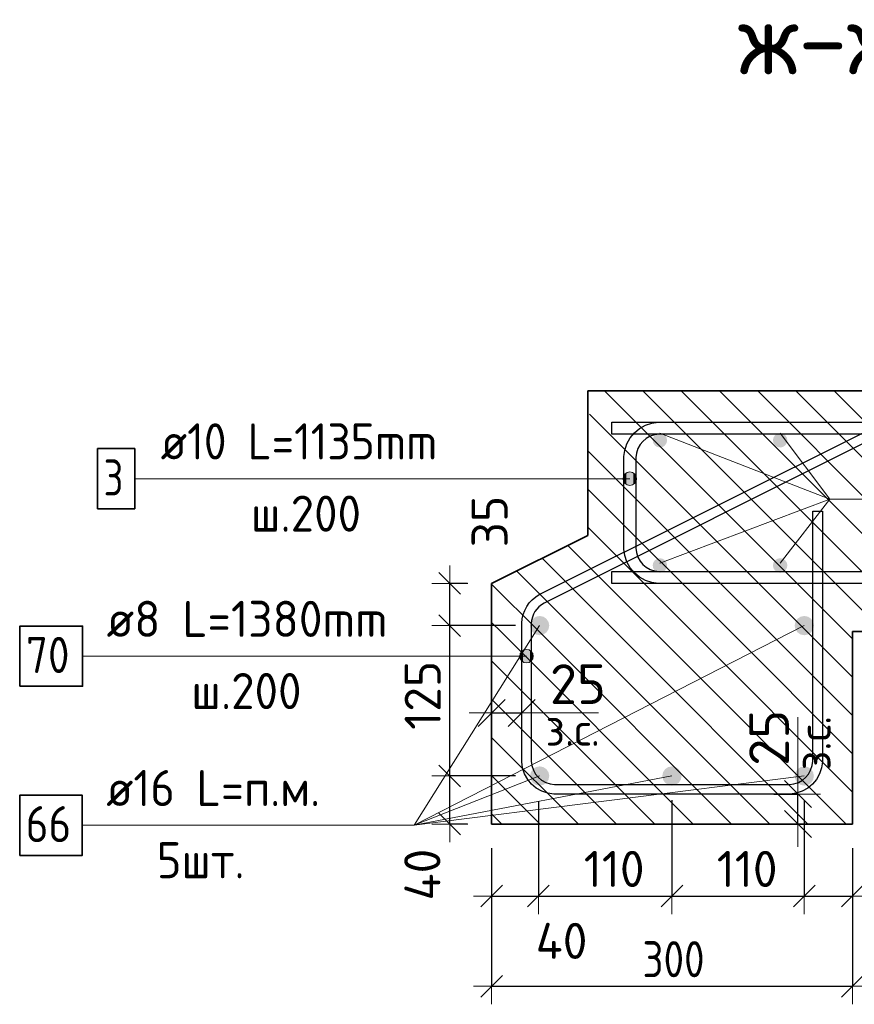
# Model space of a CAD drawing. Header units: metres. Extents: x -38 to 98, y -15 to 21.
# Tile 19 of 124: x 71.609 to 72.303, y 0.74 to 1.558. Entities that reach past the tile are written whole.
import ezdxf

# ---------------------------------------------------------------- set-up
doc = ezdxf.new("R2010")
doc.units = ezdxf.units.M
doc.header["$PDMODE"] = 65
for name, color, linetype, lineweight in [('XR$5$Арм. стержнями верхней зоны', 180, 'Continuous', 35), ('XR$5$Арм. стержнями нижней зоны', 180, 'Continuous', 35), ('XR$5$Арм.стержн. Арматура края', 96, 'Continuous', 35), ('XR$5$Арм.стержн. Доп. арматура', 180, 'Continuous', 35), ('XR$5$Арм.стержн.горизонт. 1', 180, 'Continuous', 35), ('XR$5$Размерная линия (1)', 7, 'Continuous', 13), ('XR$5$Размерная линия_ общее', 7, 'Continuous', 13)]:
    doc.layers.add(name, color=color, linetype=linetype, lineweight=lineweight)
doc.styles.add('ISOCPEUR', font='txt')
doc.dimstyles.new('DIMSTYLE_11', dxfattribs={"dimtxt": 0.033, "dimasz": 0.0375, "dimexe": 0, "dimexo": 0, "dimgap": 0.0165, "dimtad": 2, "dimdec": 0, "dimlfac": 1000, "dimrnd": 1, "dimzin": 12, "dimdsep": 46, "dimtxsty": 'ISOCPEUR', "dimblk1": 'ALL_ML_STRICH', "dimblk2": 'ALL_ML_STRICH', "dimsah": 1, "dimcen": 0, "dimclrd": 7, "dimclre": 256, "dimclrt": 7, "dimadec": 0, "dimazin": 0, "dimtfac": 1, "dimtdec": 0, "dimtix": 1, "dimtmove": 2, "dimatfit": 3, "dimfxl": 0, "dimtvp": 1.2, "dimtzin": 0, "dimlwd": 0, "dimlwe": -3, "dimarcsym": 0})
doc.dimstyles.new('DIMSTYLE_23', dxfattribs={"dimtxt": 0.03, "dimasz": 0.03, "dimexe": 0, "dimexo": 0, "dimgap": 0.015, "dimtad": 2, "dimdec": 0, "dimlfac": 1000, "dimrnd": 5, "dimzin": 12, "dimdsep": 46, "dimtxsty": 'ISOCPEUR', "dimblk1": 'ALL_ML_STRICH', "dimblk2": 'ALL_ML_STRICH', "dimsah": 1, "dimcen": 0, "dimclrd": 7, "dimclre": 256, "dimclrt": 7, "dimadec": 0, "dimazin": 0, "dimtfac": 1, "dimtdec": 0, "dimtix": 1, "dimtmove": 2, "dimatfit": 3, "dimfxl": 0, "dimtvp": 1.2, "dimtzin": 0, "dimlwd": 0, "dimlwe": -3, "dimarcsym": 0})
doc.dimstyles.new('DIMSTYLE_24', dxfattribs={"dimtxt": 0.03, "dimasz": 0.03, "dimexe": 0, "dimexo": 0, "dimgap": 0.015, "dimtad": 2, "dimdec": 0, "dimlfac": 1000, "dimrnd": 5, "dimzin": 12, "dimdsep": 46, "dimtxsty": 'ISOCPEUR', "dimblk1": 'ALL_ML_STRICH', "dimblk2": 'ALL_ML_STRICH', "dimsah": 1, "dimcen": 0, "dimclrd": 7, "dimclre": 256, "dimclrt": 7, "dimadec": 0, "dimazin": 0, "dimtfac": 1, "dimtdec": 0, "dimtix": 1, "dimtmove": 2, "dimatfit": 3, "dimfxl": 0, "dimtzin": 0, "dimlwd": 0, "dimlwe": -3, "dimarcsym": 0})
doc.dimstyles.new('DIMSTYLE_32', dxfattribs={"dimtxt": 0.03, "dimasz": 0.03, "dimexe": 0, "dimexo": 0, "dimgap": 0.015, "dimtad": 0, "dimdec": 0, "dimlfac": 1000, "dimrnd": 5, "dimzin": 12, "dimdsep": 46, "dimtxsty": 'ISOCPEUR', "dimblk1": 'ALL_ML_STRICH', "dimblk2": 'ALL_ML_STRICH', "dimsah": 1, "dimcen": 0, "dimclrd": 7, "dimclre": 256, "dimclrt": 7, "dimadec": 0, "dimazin": 0, "dimtfac": 1, "dimtdec": 0, "dimtix": 1, "dimtmove": 2, "dimatfit": 3, "dimfxl": 0, "dimtvp": 1.2, "dimtzin": 0, "dimlwd": 0, "dimlwe": -3, "dimarcsym": 0})
pattern_1 = [(135, (0, 0), (-0.031819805, -0.031819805), [0.4, -0.05, 0, -0.05]), (135, (-0.01591, -0.01591), (-0.031819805, -0.031819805), [0.8, -0.1, 0.1, -0.1])]

# ---------------------------------------------------------------- blocks, each defined once
blk = doc.blocks.new('ALL_ML_STRICH')
at = {"color": 0, "linetype": 'ByBlock', "lineweight": -2}
for p, q in [((0, -0.5), (0, 0.5)), ((-0.3, -0.3), (0.3, 0.3)), ((-1, 0), (0.5, 0))]:
    blk.add_line(p, q, dxfattribs=at)
blk = doc.blocks.new('*D452')
at = {"layer": 'DEFPOINTS', "color": 7, "linetype": 'Continuous', "lineweight": 13, "transparency": 33554687}
for p in [(72.21575, 0.91471), (72.22075, 0.88971), (72.25573, 0.88971)]:
    blk.add_point(p, dxfattribs=at)
at = {"layer": 'XR$5$Размерная линия_ общее', "color": 253, "linetype": 'Continuous', "lineweight": -2, "true_color": 0xa0a0a0, "transparency": 33554687}
for p, q in [((72.23575, 0.91471), (72.25573, 0.91471)), ((72.24075, 0.88971), (72.25573, 0.88971))]:
    blk.add_line(p, q, dxfattribs=at)
at = {"layer": 'XR$5$Размерная линия_ общее', "color": 7, "linetype": 'Continuous', "lineweight": -2, "transparency": 33554687}
blk.add_line((72.25573, 0.88971), (72.25573, 0.91471), dxfattribs=at)
at = {"layer": 'XR$5$Размерная линия_ общее', "color": 7, "linetype": 'Continuous', "lineweight": 13, "transparency": 33554687, "xscale": 0.0375, "yscale": 0.0375, "zscale": 0.0375}
for p, rotation in [((72.25573, 0.91471), 90), ((72.25573, 0.88971), 270)]:
    blk.add_blockref('ALL_ML_STRICH', p, dxfattribs=dict(at, rotation=rotation))
at = {"layer": 'XR$5$Размерная линия_ общее', "color": 7, "linetype": 'Continuous', "lineweight": 13, "transparency": 33554687, "insert": (72.23173, 0.96144), "char_height": 0.033, "width": 0.066, "attachment_point": 5, "rotation": 90, "style": 'ISOCPEUR'}
blk.add_mtext('\\A1;{25}', dxfattribs=at)
at = {"layer": 'XR$5$Размерная линия_ общее', "color": 7, "linetype": 'Continuous', "lineweight": 13, "transparency": 33554687, "insert": (72.25594, 0.93449), "char_height": 0.027, "width": 0.00135, "attachment_point": 1, "rotation": 90, "line_spacing_factor": 0.60241, "style": 'ISOCPEUR'}
blk.add_mtext('з.с.', dxfattribs=at)
blk = doc.blocks.new('*D621')
at = {"layer": 'DEFPOINTS', "color": 7, "linetype": 'Continuous', "lineweight": 13, "transparency": 33554687}
for p in [(72.00104, 0.98208), (72.00104, 0.9471), (72.02604, 0.9421)]:
    blk.add_point(p, dxfattribs=at)
at = {"layer": 'XR$5$Размерная линия_ общее', "color": 253, "linetype": 'Continuous', "lineweight": -2, "true_color": 0xa0a0a0, "transparency": 33554687}
for p, q in [((72.00104, 0.9671), (72.00104, 0.98208)), ((72.02604, 0.9621), (72.02604, 0.98208))]:
    blk.add_line(p, q, dxfattribs=at)
at = {"layer": 'XR$5$Размерная линия_ общее', "color": 7, "linetype": 'Continuous', "lineweight": -2, "transparency": 33554687}
blk.add_line((72.00104, 0.98208), (72.02604, 0.98208), dxfattribs=at)
at = {"layer": 'XR$5$Размерная линия_ общее', "color": 7, "linetype": 'Continuous', "lineweight": 13, "transparency": 33554687, "xscale": 0.0375, "yscale": 0.0375, "zscale": 0.0375, "rotation": 180}
blk.add_blockref('ALL_ML_STRICH', (72.00104, 0.98208), dxfattribs=at)
at = {"layer": 'XR$5$Размерная линия_ общее', "color": 7, "linetype": 'Continuous', "lineweight": 13, "transparency": 33554687, "xscale": 0.0375, "yscale": 0.0375, "zscale": 0.0375}
blk.add_blockref('ALL_ML_STRICH', (72.02604, 0.98208), dxfattribs=at)
at = {"layer": 'XR$5$Размерная линия_ общее', "color": 7, "linetype": 'Continuous', "lineweight": 13, "transparency": 33554687, "insert": (72.07277, 1.00608), "char_height": 0.033, "width": 0.066, "attachment_point": 5, "style": 'ISOCPEUR'}
blk.add_mtext('\\A1;{25}', dxfattribs=at)
at = {"layer": 'XR$5$Размерная линия_ общее', "color": 7, "linetype": 'Continuous', "lineweight": 13, "transparency": 33554687, "insert": (72.04582, 0.98187), "char_height": 0.027, "width": 0.00135, "attachment_point": 1, "line_spacing_factor": 0.60241, "style": 'ISOCPEUR'}
blk.add_mtext('з.с.', dxfattribs=at)
blk = doc.blocks.new('*D622')
at = {"layer": 'DEFPOINTS', "color": 7, "linetype": 'Continuous', "lineweight": 13, "transparency": 33554687}
for p in [(72.00104, 0.88971), (72.30104, 0.88971), (72.00104, 0.75495)]:
    blk.add_point(p, dxfattribs=at)
at = {"layer": 'XR$5$Размерная линия (1)', "color": 9, "linetype": 'Continuous', "lineweight": -2, "true_color": 0xc7c7c7, "transparency": 33554687}
for p, q in [((72.00104, 0.86971), (72.00104, 0.75495)), ((72.30104, 0.86971), (72.30104, 0.75495))]:
    blk.add_line(p, q, dxfattribs=at)
at = {"layer": 'XR$5$Размерная линия (1)', "color": 7, "linetype": 'Continuous', "lineweight": -2, "transparency": 33554687}
blk.add_line((72.00104, 0.75495), (72.30104, 0.75495), dxfattribs=at)
at = {"layer": 'XR$5$Размерная линия (1)', "color": 7, "linetype": 'Continuous', "lineweight": 13, "transparency": 33554687, "xscale": 0.03, "yscale": 0.03, "zscale": 0.03, "rotation": 180}
blk.add_blockref('ALL_ML_STRICH', (72.00104, 0.75495), dxfattribs=at)
at = {"layer": 'XR$5$Размерная линия (1)', "color": 7, "linetype": 'Continuous', "lineweight": 13, "transparency": 33554687, "xscale": 0.03, "yscale": 0.03, "zscale": 0.03}
blk.add_blockref('ALL_ML_STRICH', (72.30104, 0.75495), dxfattribs=at)
at = {"layer": 'XR$5$Размерная линия (1)', "color": 7, "linetype": 'Continuous', "lineweight": 13, "transparency": 33554687, "insert": (72.15229, 0.77745), "char_height": 0.03, "width": 0.075, "attachment_point": 5, "style": 'ISOCPEUR'}
blk.add_mtext('\\W0.83;\\A1;{300}', dxfattribs=at)
blk = doc.blocks.new('*D623')
at = {"layer": 'DEFPOINTS', "color": 7, "linetype": 'Continuous', "lineweight": 13, "transparency": 33554687}
for p in [(72.03991, 0.92858), (72.00104, 0.88971), (72.00104, 0.82995)]:
    blk.add_point(p, dxfattribs=at)
at = {"layer": 'XR$5$Размерная линия (1)', "color": 9, "linetype": 'Continuous', "lineweight": -2, "true_color": 0xc7c7c7, "transparency": 33554687}
for p, q in [((72.03991, 0.90858), (72.03991, 0.82995)), ((72.00104, 0.86971), (72.00104, 0.82995))]:
    blk.add_line(p, q, dxfattribs=at)
at = {"layer": 'XR$5$Размерная линия (1)', "color": 7, "linetype": 'Continuous', "lineweight": -2, "transparency": 33554687}
blk.add_line((72.00104, 0.82995), (72.03991, 0.82995), dxfattribs=at)
at = {"layer": 'XR$5$Размерная линия (1)', "color": 7, "linetype": 'Continuous', "lineweight": 13, "transparency": 33554687, "xscale": 0.03, "yscale": 0.03, "zscale": 0.03, "rotation": 180}
blk.add_blockref('ALL_ML_STRICH', (72.00104, 0.82995), dxfattribs=at)
at = {"layer": 'XR$5$Размерная линия (1)', "color": 7, "linetype": 'Continuous', "lineweight": 13, "transparency": 33554687, "xscale": 0.03, "yscale": 0.03, "zscale": 0.03}
blk.add_blockref('ALL_ML_STRICH', (72.03991, 0.82995), dxfattribs=at)
at = {"layer": 'XR$5$Размерная линия (1)', "color": 7, "linetype": 'Continuous', "lineweight": 13, "transparency": 33554687, "insert": (72.05916, 0.79267), "char_height": 0.03, "width": 0.06, "attachment_point": 5, "style": 'ISOCPEUR'}
blk.add_mtext('\\A1;{40}', dxfattribs=at)
blk = doc.blocks.new('*D624')
at = {"layer": 'DEFPOINTS', "color": 7, "linetype": 'Continuous', "lineweight": 13, "transparency": 33554687}
for p in [(72.03991, 0.92858), (72.15097, 0.92971), (72.03991, 0.82995)]:
    blk.add_point(p, dxfattribs=at)
at = {"layer": 'XR$5$Размерная линия (1)', "color": 9, "linetype": 'Continuous', "lineweight": -2, "true_color": 0xc7c7c7, "transparency": 33554687}
for p, q in [((72.03991, 0.90858), (72.03991, 0.82995)), ((72.15097, 0.90971), (72.15097, 0.82995))]:
    blk.add_line(p, q, dxfattribs=at)
at = {"layer": 'XR$5$Размерная линия (1)', "color": 7, "linetype": 'Continuous', "lineweight": -2, "transparency": 33554687}
blk.add_line((72.03991, 0.82995), (72.15097, 0.82995), dxfattribs=at)
at = {"layer": 'XR$5$Размерная линия (1)', "color": 7, "linetype": 'Continuous', "lineweight": 13, "transparency": 33554687, "xscale": 0.03, "yscale": 0.03, "zscale": 0.03, "rotation": 180}
blk.add_blockref('ALL_ML_STRICH', (72.03991, 0.82995), dxfattribs=at)
at = {"layer": 'XR$5$Размерная линия (1)', "color": 7, "linetype": 'Continuous', "lineweight": 13, "transparency": 33554687, "xscale": 0.03, "yscale": 0.03, "zscale": 0.03}
blk.add_blockref('ALL_ML_STRICH', (72.15097, 0.82995), dxfattribs=at)
at = {"layer": 'XR$5$Размерная линия (1)', "color": 7, "linetype": 'Continuous', "lineweight": 13, "transparency": 33554687, "insert": (72.10294, 0.85245), "char_height": 0.03, "width": 0.09, "attachment_point": 5, "style": 'ISOCPEUR'}
blk.add_mtext('\\A1;{110}', dxfattribs=at)
blk = doc.blocks.new('*D625')
at = {"layer": 'DEFPOINTS', "color": 7, "linetype": 'Continuous', "lineweight": 13, "transparency": 33554687}
for p in [(72.15097, 0.92971), (72.26104, 0.92971), (72.15097, 0.82995)]:
    blk.add_point(p, dxfattribs=at)
at = {"layer": 'XR$5$Размерная линия (1)', "color": 9, "linetype": 'Continuous', "lineweight": -2, "true_color": 0xc7c7c7, "transparency": 33554687}
for p, q in [((72.15097, 0.90971), (72.15097, 0.82995)), ((72.26104, 0.90971), (72.26104, 0.82995))]:
    blk.add_line(p, q, dxfattribs=at)
at = {"layer": 'XR$5$Размерная линия (1)', "color": 7, "linetype": 'Continuous', "lineweight": -2, "transparency": 33554687}
blk.add_line((72.15097, 0.82995), (72.26104, 0.82995), dxfattribs=at)
at = {"layer": 'XR$5$Размерная линия (1)', "color": 7, "linetype": 'Continuous', "lineweight": 13, "transparency": 33554687, "xscale": 0.03, "yscale": 0.03, "zscale": 0.03, "rotation": 180}
blk.add_blockref('ALL_ML_STRICH', (72.15097, 0.82995), dxfattribs=at)
at = {"layer": 'XR$5$Размерная линия (1)', "color": 7, "linetype": 'Continuous', "lineweight": 13, "transparency": 33554687, "xscale": 0.03, "yscale": 0.03, "zscale": 0.03}
blk.add_blockref('ALL_ML_STRICH', (72.26104, 0.82995), dxfattribs=at)
at = {"layer": 'XR$5$Размерная линия (1)', "color": 7, "linetype": 'Continuous', "lineweight": 13, "transparency": 33554687, "insert": (72.21351, 0.85245), "char_height": 0.03, "width": 0.09, "attachment_point": 5, "style": 'ISOCPEUR'}
blk.add_mtext('\\A1;{110}', dxfattribs=at)
blk = doc.blocks.new('*D626')
at = {"layer": 'DEFPOINTS', "color": 7, "linetype": 'Continuous', "lineweight": 13, "transparency": 33554687}
for p in [(72.26104, 0.92971), (72.30104, 0.88971), (72.26104, 0.82995)]:
    blk.add_point(p, dxfattribs=at)
at = {"layer": 'XR$5$Размерная линия (1)', "color": 9, "linetype": 'Continuous', "lineweight": -2, "true_color": 0xc7c7c7, "transparency": 33554687}
for p, q in [((72.26104, 0.90971), (72.26104, 0.82995)), ((72.30104, 0.86971), (72.30104, 0.82995))]:
    blk.add_line(p, q, dxfattribs=at)
at = {"layer": 'XR$5$Размерная линия (1)', "color": 7, "linetype": 'Continuous', "lineweight": -2, "transparency": 33554687}
blk.add_line((72.26104, 0.82995), (72.30104, 0.82995), dxfattribs=at)
at = {"layer": 'XR$5$Размерная линия (1)', "color": 7, "linetype": 'Continuous', "lineweight": 13, "transparency": 33554687, "xscale": 0.03, "yscale": 0.03, "zscale": 0.03, "rotation": 180}
blk.add_blockref('ALL_ML_STRICH', (72.26104, 0.82995), dxfattribs=at)
at = {"layer": 'XR$5$Размерная линия (1)', "color": 7, "linetype": 'Continuous', "lineweight": 13, "transparency": 33554687, "xscale": 0.03, "yscale": 0.03, "zscale": 0.03}
blk.add_blockref('ALL_ML_STRICH', (72.30104, 0.82995), dxfattribs=at)
at = {"layer": 'XR$5$Размерная линия (1)', "color": 7, "linetype": 'Continuous', "lineweight": 13, "transparency": 33554687, "insert": (72.34413, 0.85224), "char_height": 0.03, "width": 0.06, "attachment_point": 5, "style": 'ISOCPEUR'}
blk.add_mtext('\\A1;{40}', dxfattribs=at)
blk = doc.blocks.new('*D631')
at = {"layer": 'DEFPOINTS', "color": 7, "linetype": 'Continuous', "lineweight": 13, "transparency": 33554687}
for p in [(72.04097, 0.92971), (71.96621, 0.88971), (72.00104, 0.88971)]:
    blk.add_point(p, dxfattribs=at)
at = {"layer": 'XR$5$Размерная линия (1)', "color": 9, "linetype": 'Continuous', "lineweight": -2, "true_color": 0xc7c7c7, "transparency": 33554687}
for p, q in [((72.02097, 0.92971), (71.96621, 0.92971)), ((71.98104, 0.88971), (71.96621, 0.88971))]:
    blk.add_line(p, q, dxfattribs=at)
at = {"layer": 'XR$5$Размерная линия (1)', "color": 7, "linetype": 'Continuous', "lineweight": -2, "transparency": 33554687}
blk.add_line((71.96621, 0.88971), (71.96621, 0.92971), dxfattribs=at)
at = {"layer": 'XR$5$Размерная линия (1)', "color": 7, "linetype": 'Continuous', "lineweight": 13, "transparency": 33554687, "xscale": 0.03, "yscale": 0.03, "zscale": 0.03}
for p, rotation in [((71.96621, 0.92971), 90), ((71.96621, 0.88971), 270)]:
    blk.add_blockref('ALL_ML_STRICH', p, dxfattribs=dict(at, rotation=rotation))
at = {"layer": 'XR$5$Размерная линия (1)', "color": 7, "linetype": 'Continuous', "lineweight": 13, "transparency": 33554687, "insert": (71.94342, 0.84773), "char_height": 0.03, "width": 0.06, "attachment_point": 5, "rotation": 90, "style": 'ISOCPEUR'}
blk.add_mtext('\\A1;{40}', dxfattribs=at)
blk = doc.blocks.new('*D632')
at = {"layer": 'DEFPOINTS', "color": 7, "linetype": 'Continuous', "lineweight": 13, "transparency": 33554687}
for p in [(72.04097, 1.05471), (71.96621, 0.92971), (72.04097, 0.92971)]:
    blk.add_point(p, dxfattribs=at)
at = {"layer": 'XR$5$Размерная линия (1)', "color": 9, "linetype": 'Continuous', "lineweight": -2, "true_color": 0xc7c7c7, "transparency": 33554687}
for p, q in [((72.02097, 1.05471), (71.96621, 1.05471)), ((72.02097, 0.92971), (71.96621, 0.92971))]:
    blk.add_line(p, q, dxfattribs=at)
at = {"layer": 'XR$5$Размерная линия (1)', "color": 7, "linetype": 'Continuous', "lineweight": -2, "transparency": 33554687}
blk.add_line((71.96621, 0.92971), (71.96621, 1.05471), dxfattribs=at)
at = {"layer": 'XR$5$Размерная линия (1)', "color": 7, "linetype": 'Continuous', "lineweight": 13, "transparency": 33554687, "xscale": 0.03, "yscale": 0.03, "zscale": 0.03}
for p, rotation in [((71.96621, 1.05471), 90), ((71.96621, 0.92971), 270)]:
    blk.add_blockref('ALL_ML_STRICH', p, dxfattribs=dict(at, rotation=rotation))
at = {"layer": 'XR$5$Размерная линия (1)', "color": 7, "linetype": 'Continuous', "lineweight": 13, "transparency": 33554687, "insert": (71.94371, 0.99671), "char_height": 0.03, "width": 0.09, "attachment_point": 5, "rotation": 90, "style": 'ISOCPEUR'}
blk.add_mtext('\\A1;{125}', dxfattribs=at)
blk = doc.blocks.new('*D633')
at = {"layer": 'DEFPOINTS', "color": 7, "linetype": 'Continuous', "lineweight": 13, "transparency": 33554687}
for p in [(72.00104, 1.08971), (71.96621, 1.05471), (72.04097, 1.05471)]:
    blk.add_point(p, dxfattribs=at)
at = {"layer": 'XR$5$Размерная линия (1)', "color": 9, "linetype": 'Continuous', "lineweight": -2, "true_color": 0xc7c7c7, "transparency": 33554687}
for p, q in [((71.98104, 1.08971), (71.96621, 1.08971)), ((72.02097, 1.05471), (71.96621, 1.05471))]:
    blk.add_line(p, q, dxfattribs=at)
at = {"layer": 'XR$5$Размерная линия (1)', "color": 7, "linetype": 'Continuous', "lineweight": -2, "transparency": 33554687}
blk.add_line((71.96621, 1.05471), (71.96621, 1.08971), dxfattribs=at)
at = {"layer": 'XR$5$Размерная линия (1)', "color": 7, "linetype": 'Continuous', "lineweight": 13, "transparency": 33554687, "xscale": 0.03, "yscale": 0.03, "zscale": 0.03}
for p, rotation in [((71.96621, 1.08971), 90), ((71.96621, 1.05471), 270)]:
    blk.add_blockref('ALL_ML_STRICH', p, dxfattribs=dict(at, rotation=rotation))
at = {"layer": 'XR$5$Размерная линия (1)', "color": 7, "linetype": 'Continuous', "lineweight": 13, "transparency": 33554687, "insert": (71.99937, 1.14115), "char_height": 0.03, "width": 0.06, "attachment_point": 5, "rotation": 90, "style": 'ISOCPEUR'}
blk.add_mtext('\\A1;{35}', dxfattribs=at)

msp = doc.modelspace()

# ---------------------------------------------------------------- hatches: boundary and pattern name
at = {"linetype": 'Continuous', "lineweight": 13, "transparency": 33554687}
h = msp.add_hatch(dxfattribs=at)
h.set_pattern_fill('__________540', scale=0.015, style=0, pattern_type=2)
h.set_pattern_definition(pattern_1)
h.paths.add_polyline_path([(72.08104, 1.24971), (72.08104, 1.12971), (72.00104, 1.08971), (72.00104, 1.04971), (72.61695, 1.04971), (72.61695, 1.24971)], flags=0)
h = msp.add_hatch(dxfattribs=at)
h.set_pattern_fill('__________540', scale=0.015, style=0, pattern_type=2)
h.set_pattern_definition(pattern_1)
h.paths.add_polyline_path([(72.30104, 1.04971), (72.00104, 1.04971), (72.00104, 0.88971), (72.30104, 0.88971)], flags=0)
at = {"layer": 'XR$5$Арм.стержн. Арматура края', "linetype": 'Continuous', "lineweight": 13, "transparency": 33554687}
for points in [[(72.11113, 1.17396), (72.11113, 1.17959), (72.11034, 1.17678)], [(72.11113, 1.17959), (72.11315, 1.17194), (72.11315, 1.18161)], [(72.11113, 1.17959), (72.11113, 1.17396), (72.11315, 1.17194)], [(72.11315, 1.18161), (72.11597, 1.17115), (72.11597, 1.1824)], [(72.11315, 1.18161), (72.11315, 1.17194), (72.11597, 1.17115)], [(72.11597, 1.1824), (72.11597, 1.17115), (72.11878, 1.17194)], [(72.11597, 1.1824), (72.11878, 1.17194), (72.11878, 1.18161)], [(72.11878, 1.18161), (72.11878, 1.17194), (72.1208, 1.17396)], [(72.11878, 1.18161), (72.1208, 1.17396), (72.1208, 1.17959)], [(72.1208, 1.17959), (72.1208, 1.17396), (72.12159, 1.17678)], [(72.02521, 1.02649), (72.02521, 1.03211), (72.02442, 1.0293)], [(72.02521, 1.03211), (72.02723, 1.02446), (72.02723, 1.03414)], [(72.02521, 1.03211), (72.02521, 1.02649), (72.02723, 1.02446)], [(72.02723, 1.03414), (72.03004, 1.02368), (72.03004, 1.03493)], [(72.02723, 1.03414), (72.02723, 1.02446), (72.03004, 1.02368)], [(72.03004, 1.03493), (72.03004, 1.02368), (72.03286, 1.02446)], [(72.03004, 1.03493), (72.03286, 1.02446), (72.03286, 1.03414)], [(72.03286, 1.03414), (72.03286, 1.02446), (72.03488, 1.02649)], [(72.03286, 1.03414), (72.03488, 1.02649), (72.03488, 1.03211)], [(72.03488, 1.03211), (72.03488, 1.02649), (72.03567, 1.0293)]]:
    msp.add_hatch(color=7, dxfattribs=at).paths.add_polyline_path(points)
at = {"layer": 'XR$5$Арм.стержн. Доп. арматура', "linetype": 'Continuous', "lineweight": 50, "transparency": 33554687}
for points in [[(72.14697, 1.20871), (72.14651, 1.21101), (72.14521, 1.21296), (72.14326, 1.21426), (72.14097, 1.21471), (72.13867, 1.21426), (72.13672, 1.21296), (72.13542, 1.21101), (72.13497, 1.20871), (72.13542, 1.20642), (72.13672, 1.20447), (72.13867, 1.20317), (72.14097, 1.20271), (72.14326, 1.20317), (72.14521, 1.20447), (72.14651, 1.20642)], [(72.24697, 1.20871), (72.24651, 1.21101), (72.24521, 1.21296), (72.24326, 1.21426), (72.24097, 1.21471), (72.23867, 1.21426), (72.23672, 1.21296), (72.23542, 1.21101), (72.23497, 1.20871), (72.23542, 1.20642), (72.23672, 1.20447), (72.23867, 1.20317), (72.24097, 1.20271), (72.24326, 1.20317), (72.24521, 1.20447), (72.24651, 1.20642)], [(72.14697, 1.10471), (72.14651, 1.10701), (72.14521, 1.10896), (72.14326, 1.11026), (72.14097, 1.11071), (72.13867, 1.11026), (72.13672, 1.10896), (72.13542, 1.10701), (72.13497, 1.10471), (72.13542, 1.10242), (72.13672, 1.10047), (72.13867, 1.09917), (72.14097, 1.09871), (72.14326, 1.09917), (72.14521, 1.10047), (72.14651, 1.10242)], [(72.24697, 1.10471), (72.24651, 1.10701), (72.24521, 1.10896), (72.24326, 1.11026), (72.24097, 1.11071), (72.23867, 1.11026), (72.23672, 1.10896), (72.23542, 1.10701), (72.23497, 1.10471), (72.23542, 1.10242), (72.23672, 1.10047), (72.23867, 1.09917), (72.24097, 1.09871), (72.24326, 1.09917), (72.24521, 1.10047), (72.24651, 1.10242)]]:
    msp.add_hatch(color=34, dxfattribs=at).paths.add_polyline_path(points)
at = {"layer": 'XR$5$Арм.стержн.горизонт. 1', "linetype": 'Continuous', "lineweight": 50, "transparency": 33554687}
for points in [[(72.04897, 1.05471), (72.04836, 1.05777), (72.04662, 1.06037), (72.04403, 1.0621), (72.04097, 1.06271), (72.03791, 1.0621), (72.03531, 1.06037), (72.03358, 1.05777), (72.03297, 1.05471), (72.03358, 1.05165), (72.03531, 1.04906), (72.03791, 1.04732), (72.04097, 1.04671), (72.04403, 1.04732), (72.04662, 1.04906), (72.04836, 1.05165)], [(72.26904, 1.05471), (72.26843, 1.05777), (72.2667, 1.06037), (72.26411, 1.0621), (72.26104, 1.06271), (72.25798, 1.0621), (72.25539, 1.06037), (72.25365, 1.05777), (72.25304, 1.05471), (72.25365, 1.05165), (72.25539, 1.04906), (72.25798, 1.04732), (72.26104, 1.04671), (72.26411, 1.04732), (72.2667, 1.04906), (72.26843, 1.05165)], [(72.04897, 0.92971), (72.04836, 0.93277), (72.04662, 0.93537), (72.04403, 0.9371), (72.04097, 0.93771), (72.03791, 0.9371), (72.03531, 0.93537), (72.03358, 0.93277), (72.03297, 0.92971), (72.03358, 0.92665), (72.03531, 0.92406), (72.03791, 0.92232), (72.04097, 0.92171), (72.04403, 0.92232), (72.04662, 0.92406), (72.04836, 0.92665)], [(72.15897, 0.92971), (72.15836, 0.93277), (72.15662, 0.93537), (72.15403, 0.9371), (72.15097, 0.93771), (72.14791, 0.9371), (72.14531, 0.93537), (72.14358, 0.93277), (72.14297, 0.92971), (72.14358, 0.92665), (72.14531, 0.92406), (72.14791, 0.92232), (72.15097, 0.92171), (72.15403, 0.92232), (72.15662, 0.92406), (72.15836, 0.92665)], [(72.26904, 0.92971), (72.26843, 0.93277), (72.2667, 0.93537), (72.26411, 0.9371), (72.26104, 0.93771), (72.25798, 0.9371), (72.25539, 0.93537), (72.25365, 0.93277), (72.25304, 0.92971), (72.25365, 0.92665), (72.25539, 0.92406), (72.25798, 0.92232), (72.26104, 0.92171), (72.26411, 0.92232), (72.2667, 0.92406), (72.26843, 0.92665)]]:
    msp.add_hatch(color=7, dxfattribs=at).paths.add_polyline_path(points)

# ---------------------------------------------------------------- linework, layer by layer
at = {"color": 7, "linetype": 'Continuous', "lineweight": 35, "transparency": 33554687}
for p, q in [((72.08104, 1.24971), (72.08104, 1.12971)), ((72.61695, 1.24971), (72.08104, 1.24971)), ((72.08104, 1.12971), (72.00104, 1.08971)), ((72.00104, 1.08971), (72.00104, 1.04971)), ((72.00104, 1.04971), (72.00104, 0.88971)), ((72.30104, 0.88971), (72.30104, 1.04971)), ((72.30104, 1.04971), (72.61695, 1.04971)), ((72.00104, 0.88971), (72.30104, 0.88971))]:
    msp.add_line(p, q, dxfattribs=at)
at = {"color": 7, "linetype": 'Continuous', "lineweight": 13, "transparency": 33554687}
for p, q in [((72.02604, 0.98208), (72.09004, 0.98208)), ((72.25573, 0.91471), (72.25573, 0.97871))]:
    msp.add_line(p, q, dxfattribs=at)
at = {"layer": 'XR$5$Арм. стержнями верхней зоны', "color": 4, "linetype": 'Continuous', "lineweight": 25, "transparency": 33554687}
msp.add_lwpolyline([(72.10104, 1.22371), (72.62195, 1.22371), (72.62195, 1.21371), (72.10104, 1.21371), (72.10104, 1.22371)], dxfattribs=at)
at = {"layer": 'XR$5$Арм. стержнями нижней зоны', "color": 4, "linetype": 'Continuous', "lineweight": 25, "transparency": 33554687}
msp.add_lwpolyline([(72.10104, 1.09971), (72.62195, 1.09971), (72.62195, 1.08971), (72.10104, 1.08971), (72.10104, 1.09971)], dxfattribs=at)
at = {"layer": 'XR$5$Арм.стержн. Арматура края', "color": 7, "linetype": 'Continuous', "lineweight": 13, "transparency": 33554687}
for p, q in [((72.11597, 1.1824), (72.11597, 1.1824)), ((71.70434, 1.17678), (72.06434, 1.17678)), ((72.06434, 1.17678), (72.11597, 1.17678)), ((72.11034, 1.17678), (72.11034, 1.17678)), ((72.11597, 1.17115), (72.11597, 1.17115)), ((72.12159, 1.17678), (72.12159, 1.17678)), ((72.03004, 1.03493), (72.03004, 1.03493)), ((71.66085, 1.0293), (72.00885, 1.0293)), ((72.00885, 1.0293), (72.03004, 1.0293)), ((72.02442, 1.0293), (72.02442, 1.0293)), ((72.03004, 1.02368), (72.03004, 1.02368)), ((72.03567, 1.0293), (72.03567, 1.0293))]:
    msp.add_line(p, q, dxfattribs=at)
at = {"layer": 'XR$5$Арм.стержн. Арматура края', "color": 40, "linetype": 'Continuous', "lineweight": 25, "transparency": 33554687}
for points in [[(72.27604, 1.14971), (72.27604, 0.94139), (72.27536, 0.93651), (72.27369, 0.93143), (72.27107, 0.92675), (72.26785, 0.9229), (72.264, 0.91969), (72.25933, 0.91707), (72.25425, 0.91539), (72.24937, 0.91471), (72.05272, 0.91471), (72.04784, 0.91539), (72.04276, 0.91707), (72.03808, 0.91969), (72.03423, 0.9229), (72.03102, 0.92675), (72.0284, 0.93143), (72.02672, 0.93651), (72.02604, 0.94139), (72.02605, 1.05675), (72.02639, 1.06027), (72.02722, 1.06389), (72.02853, 1.06737), (72.03022, 1.07055), (72.03231, 1.07348), (72.03484, 1.07621), (72.03771, 1.07857), (72.0407, 1.08045), (72.32321, 1.22157)], [(72.32664, 1.21434), (72.04462, 1.07347), (72.0424, 1.07207), (72.04034, 1.07037), (72.03853, 1.06842), (72.03704, 1.06633), (72.03584, 1.06407), (72.0349, 1.06158), (72.0343, 1.05898), (72.03405, 1.05636), (72.03404, 0.94194), (72.03455, 0.93833), (72.03575, 0.93467), (72.03763, 0.93131), (72.03991, 0.92858), (72.04264, 0.9263), (72.046, 0.92442), (72.04966, 0.92322), (72.05327, 0.92271), (72.24881, 0.92271), (72.25243, 0.92322), (72.25609, 0.92442), (72.25945, 0.9263), (72.26217, 0.92858), (72.26445, 0.93131), (72.26633, 0.93467), (72.26754, 0.93833), (72.26804, 0.94194), (72.26804, 1.14971), (72.27604, 1.14971)]]:
    msp.add_lwpolyline(points, dxfattribs=at)
at = {"layer": 'XR$5$Арм.стержн. Арматура края', "color": 4, "linetype": 'Continuous', "lineweight": 25, "transparency": 33554687}
for points in [[(72.61097, 1.08971), (72.13953, 1.08971), (72.13432, 1.09044), (72.12888, 1.09223), (72.12387, 1.09504), (72.11974, 1.09849), (72.11629, 1.10261), (72.11349, 1.10762), (72.11169, 1.11306), (72.11097, 1.11828), (72.11097, 1.19515), (72.11169, 1.20036), (72.11349, 1.2058), (72.11629, 1.21081), (72.11974, 1.21494), (72.12387, 1.21839), (72.12888, 1.22119), (72.13432, 1.22299), (72.13953, 1.22371), (72.61097, 1.22371)], [(72.61097, 1.21371), (72.14022, 1.21371), (72.13659, 1.21321), (72.13292, 1.212), (72.12956, 1.21012), (72.12684, 1.20784), (72.12456, 1.20511), (72.12268, 1.20176), (72.12147, 1.19809), (72.12097, 1.19446), (72.12097, 1.11897), (72.12147, 1.11533), (72.12268, 1.11167), (72.12456, 1.10831), (72.12684, 1.10558), (72.12956, 1.10331), (72.13292, 1.10143), (72.13659, 1.10022), (72.14022, 1.09971), (72.61097, 1.09971)]]:
    msp.add_lwpolyline(points, dxfattribs=at)
at = {"layer": 'XR$5$Арм.стержн. Арматура края', "color": 7, "linetype": 'Continuous', "lineweight": 35, "transparency": 33554687}
for points in [[(71.67334, 1.15178), (71.70434, 1.15178), (71.70434, 1.20178), (71.67334, 1.20178), (71.67334, 1.15178)], [(71.60885, 1.0043), (71.66085, 1.0043), (71.66085, 1.0543), (71.60885, 1.0543), (71.60885, 1.0043)]]:
    msp.add_lwpolyline(points, dxfattribs=at)
at = {"layer": 'XR$5$Арм.стержн. Арматура края', "color": 7, "linetype": 'Continuous', "lineweight": 13, "transparency": 33554687}
for centre in [(72.11597, 1.17678), (72.03004, 1.0293)]:
    msp.add_circle(centre, 0.00563, dxfattribs=at)
at = {"layer": 'XR$5$Арм.стержн. Доп. арматура', "color": 7, "linetype": 'Continuous', "lineweight": 13, "transparency": 33554687}
for q in [(72.14097, 1.21471), (72.24097, 1.21471), (72.14097, 1.10671), (72.24097, 1.10671), (72.50822, 1.15987)]:
    msp.add_line((72.28222, 1.15987), q, dxfattribs=at)
at = {"layer": 'XR$5$Арм.стержн.горизонт. 1', "color": 7, "linetype": 'Continuous', "lineweight": 13, "transparency": 33554687}
for p, q in [((71.9366, 0.88871), (72.26104, 1.05471)), ((71.9366, 0.88871), (72.04097, 1.05471)), ((71.9366, 0.88871), (72.15097, 0.92971)), ((71.9366, 0.88871), (72.26104, 0.92971)), ((71.9366, 0.88871), (72.04097, 0.92971)), ((71.6606, 0.88871), (71.9366, 0.88871))]:
    msp.add_line(p, q, dxfattribs=at)
at = {"layer": 'XR$5$Арм.стержн.горизонт. 1', "color": 7, "linetype": 'Continuous', "lineweight": 35, "transparency": 33554687}
msp.add_lwpolyline([(71.6086, 0.86371), (71.6606, 0.86371), (71.6606, 0.91371), (71.6086, 0.91371), (71.6086, 0.86371)], dxfattribs=at)

# ---------------------------------------------------------------- texts
at = {"color": 7, "linetype": 'Continuous', "lineweight": 13, "transparency": 33554687, "insert": (72.34664, 1.51267), "char_height": 0.06, "width": 0.1777778, "attachment_point": 9, "style": 'ISOCPEUR'}
msp.add_mtext('\\A1;{\\fISOCPEUR|i0|b0;\\H0.060000;\\W1.000000;\\C7;ж-ж}\\P', dxfattribs=at)
at = {"layer": 'XR$5$Арм.стержн. Арматура края', "color": 7, "linetype": 'Continuous', "lineweight": 25, "transparency": 33554687, "char_height": 0.03, "attachment_point": 7, "style": 'ISOCPEUR'}
for s, insert, width in [('\\W0.92;ø10 L=1135mm ', (71.72584, 1.19278), 0.2806692), ('\\W0.78;3', (71.67834, 1.16278), 0.0326407), ('\\W0.95;ш.200 ', (71.80084, 1.13278), 0.1311996), ('\\W0.96;ø8 L=1380mm ', (71.68085, 1.0453), 0.2722217), ('\\W0.87;70', (71.61385, 1.0153), 0.0550812), ('\\W0.95;ш.200 ', (71.75135, 0.9853), 0.1311996)]:
    msp.add_mtext(s, dxfattribs=dict(at, insert=insert, width=width))
at = {"layer": 'XR$5$Арм.стержн.горизонт. 1', "color": 7, "linetype": 'Continuous', "lineweight": 25, "transparency": 33554687, "char_height": 0.03, "attachment_point": 7, "style": 'ISOCPEUR'}
for s, insert, width in [('\\W0.94;ø16 L=п.м.', (71.6806, 0.90471), 0.199983), ('\\W0.87;66', (71.6136, 0.87471), 0.0550812), ('\\W0.94;5шт. ', (71.7226, 0.84471), 0.1161286)]:
    msp.add_mtext(s, dxfattribs=dict(at, insert=insert, width=width))

# ---------------------------------------------------------------- dimensions: what is measured, and where the dimension line sits
at = {"layer": 'XR$5$Размерная линия (1)', "color": 7, "linetype": 'Continuous', "lineweight": 13, "transparency": 33554687}
for base, p1, p2, dimstyle, picture, middle in [((71.96621, 1.08971), (72.02097, 1.05471), (71.98104, 1.08971), 'DIMSTYLE_32', '*D633', (71.99937, 1.14115)), ((71.96621, 1.05471), (72.02097, 0.92971), (72.02097, 1.05471), 'DIMSTYLE_24', '*D632', (71.94371, 0.99671)), ((71.96621, 0.92971), (71.98104, 0.88971), (72.02097, 0.92971), 'DIMSTYLE_23', '*D631', (71.94342, 0.84773))]:
    dim = msp.add_linear_dim(base=base, p1=p1, p2=p2, angle=90, dimstyle=dimstyle, override={"dimpost": '<>', "dimclrd": 7, "dimclre": 9, "dimclrt": 7, "dimlwd": 0, "dimlwe": 65533}, dxfattribs=at)
    dim.commit()
    dim.dimension.update_dxf_attribs({"geometry": picture, "text_midpoint": middle, "dimtype": 160})
for base, p1, p2, dimstyle, picture, middle in [((72.03991, 0.82995), (72.00104, 0.86971), (72.03991, 0.90858), 'DIMSTYLE_32', '*D623', (72.05916, 0.79267)), ((72.15097, 0.82995), (72.03991, 0.90858), (72.15097, 0.90971), 'DIMSTYLE_24', '*D624', (72.10294, 0.85245)), ((72.26104, 0.82995), (72.15097, 0.90971), (72.26104, 0.90971), 'DIMSTYLE_24', '*D625', (72.21351, 0.85245)), ((72.30104, 0.82995), (72.26104, 0.90971), (72.30104, 0.86971), 'DIMSTYLE_23', '*D626', (72.34413, 0.85224)), ((72.30104, 0.75495), (72.00104, 0.86971), (72.30104, 0.86971), 'DIMSTYLE_24', '*D622', (72.15229, 0.77745))]:
    dim = msp.add_linear_dim(base=base, p1=p1, p2=p2, dimstyle=dimstyle, override={"dimpost": '<>', "dimclrd": 7, "dimclre": 9, "dimclrt": 7, "dimlwd": 0, "dimlwe": 65533}, dxfattribs=at)
    dim.commit()
    dim.dimension.update_dxf_attribs({"geometry": picture, "text_midpoint": middle, "dimtype": 160})
at = {"layer": 'XR$5$Размерная линия_ общее', "color": 7, "linetype": 'Continuous', "lineweight": 13, "transparency": 33554687}
dim = msp.add_linear_dim(base=(72.02604, 0.98208), p1=(72.00104, 0.9671), p2=(72.02604, 0.9621), text='<>\\Xз.с.', dimstyle='DIMSTYLE_11', override={"dimpost": '<>', "dimclrd": 7, "dimclre": 253, "dimclrt": 7, "dimlwd": 0, "dimlwe": 65533}, dxfattribs=at)
dim.commit()
dim.dimension.update_dxf_attribs({"geometry": '*D621', "text_midpoint": (72.07277, 1.00608), "dimtype": 160})
dim = msp.add_linear_dim(base=(72.25573, 0.91471), p1=(72.24075, 0.88971), p2=(72.23575, 0.91471), angle=90, text='<>\\Xз.с.', dimstyle='DIMSTYLE_11', override={"dimpost": '<>', "dimclrd": 7, "dimclre": 253, "dimclrt": 7, "dimlwd": 0, "dimlwe": 65533}, dxfattribs=at)
dim.commit()
dim.dimension.update_dxf_attribs({"geometry": '*D452', "text_midpoint": (72.23173, 0.96144), "dimtype": 160})

doc.saveas('drawing.dxf')
